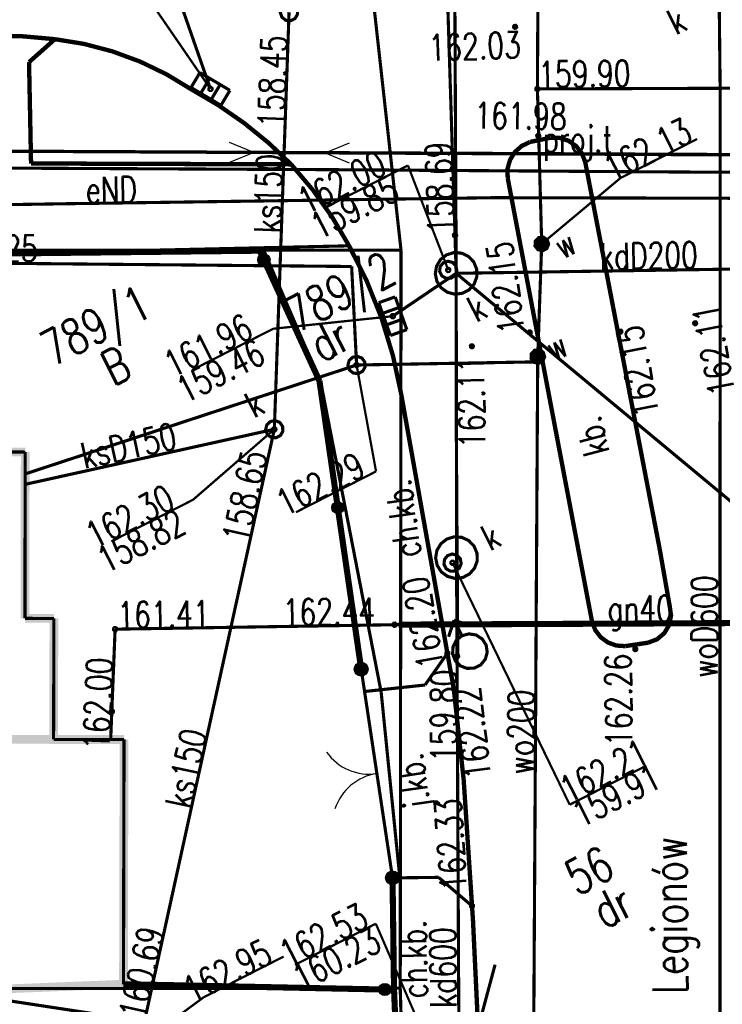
# Model space of a CAD drawing. Extents: x 0 to 7432618, y -40 to 5712028.
# Tile 62 of 165: x 7431183 to 7431204, y 5711632 to 5711661. Entities that reach past the tile are written whole.
import ezdxf
from ezdxf.enums import TextEntityAlignment as Align

# ---------------------------------------------------------------- set-up
doc = ezdxf.new("R2010")
doc.units = 0
doc.header["$MEASUREMENT"] = 0
for name, pattern in [('0', [1.5, 1, -0.5]), ('2218', [1, 0.5, -0.5]), ('3901', [0]), ('5102', [0])]:
    doc.linetypes.add(name, pattern=pattern)
for name, color, linetype in [('Dzialki', 7, 'Continuous'), ('EGBB_L_0', 7, 'Continuous'), ('Numery_dzialek', 7, 'Continuous'), ('OTK_E_T_0', 7, 'Continuous'), ('OTK_E_T_1', 7, 'Continuous'), ('OTK_E_T_3', 7, 'Continuous'), ('OTK_L_0', 7, 'Continuous'), ('OTK_L_1', 7, 'Continuous'), ('OTK_L_2', 7, 'Continuous'), ('OTK_L_4', 7, 'Continuous'), ('OTO_L_0', 7, 'Continuous'), ('OTO_L_1', 7, 'Continuous'), ('OTR_T_0', 7, 'Continuous'), ('OTZ_L_3', 7, 'Continuous'), ('P_SUKP_L_0', 7, 'Continuous'), ('P_SUTP_E_T_0', 7, 'Continuous'), ('P_SUTP_L_0', 7, 'Continuous'), ('rysunek', 7, 'Continuous'), ('SUEP_E_T_0', 7, 'Continuous'), ('SUEP_L_0', 7, 'Continuous'), ('SUGP_E_T_0', 7, 'Continuous'), ('SUGP_L_0', 7, 'Continuous'), ('SUGR_T_0', 7, 'Continuous'), ('SUK_E_T_4', 7, 'Continuous'), ('SUK_T_1', 7, 'Continuous'), ('SUK_T_3', 7, 'Continuous'), ('SUKP_E_T_0', 7, 'Continuous'), ('SUKP_L_0', 7, 'Continuous'), ('SUKR_T_0', 7, 'Continuous'), ('SUL_L_1', 7, 'Continuous'), ('SUP_E_T_1', 7, 'Continuous'), ('SUP_L_1', 7, 'Continuous'), ('SUP_T_0', 7, 'Continuous'), ('SUP_T_4', 7, 'Continuous'), ('SUW_E_T_2', 7, 'Continuous'), ('SUW_T_2', 7, 'Continuous'), ('SUW_T_5', 7, 'Continuous'), ('SUWP_E_T_0', 7, 'Continuous'), ('SUWP_L_0', 7, 'Continuous'), ('SUWR_T_0', 7, 'Continuous'), ('Uzytki', 7, 'Continuous')]:
    doc.layers.add(name, color=color, linetype=linetype)
doc.styles.add('STYL_ARIAL', font='simplex', dxfattribs={"width": 0.75, "oblique": 0.1})

# ---------------------------------------------------------------- blocks, each defined once
blk = doc.blocks.new('OTOB')
at = {"color": 0}
for centre, start, end in [((-1.5, 0), 0, 63.2606), ((1.5, 0), 116.7394, 180)]:
    blk.add_arc(centre, 1.5, start, end, dxfattribs=at)
blk = doc.blocks.new('KOGR')
at = {"color": 0}
for radius in [0.2, 0.18, 0.16, 0.14, 0.12, 0.1, 0.08, 0.06, 0.04, 0.02]:
    blk.add_circle((0, 0), radius, dxfattribs=at)

msp = doc.modelspace()

# ---------------------------------------------------------------- linework, layer by layer
at = {"layer": 'Dzialki', "color": 18, "true_color": 0x000000, "const_width": 0.09}
for points in [[(7431194.365, 5711653.978), (7431192.516, 5711670.646)], [(7431171.892, 5711653.986), (7431190.425, 5711653.979)], [(7431190.425, 5711653.979), (7431194.365, 5711653.978)], [(7431192.068, 5711650.159), (7431190.425, 5711653.979)], [(7431194.346, 5711635.798), (7431194.365, 5711653.978)], [(7431193.795, 5711641.286), (7431192.068, 5711650.159)], [(7431194.346, 5711635.798), (7431193.795, 5711641.286)], [(7431194.342, 5711632.788), (7431194.346, 5711635.798)], [(7431194.342, 5711632.788), (7431172.43, 5711632.766)], [(7431194.583, 5711623.608), (7431194.342, 5711632.788)]]:
    msp.add_lwpolyline(points, dxfattribs=at)
at = {"layer": 'EGBB_L_0', "color": 18, "true_color": 0x000000, "const_width": 0.25}
for points in [[(7431183.579, 5711648.182), (7431173.153, 5711648.213)], [(7431183.571, 5711643.406), (7431183.579, 5711648.182)], [(7431184.403, 5711643.404), (7431183.571, 5711643.406)], [(7431184.393, 5711639.928), (7431184.403, 5711643.404)], [(7431184.393, 5711639.928), (7431174.338, 5711639.958)], [(7431186.415, 5711639.928), (7431184.393, 5711639.928)], [(7431186.399, 5711632.901), (7431186.415, 5711639.928)], [(7431181.324, 5711632.698), (7431186.399, 5711632.901)]]:
    msp.add_lwpolyline(points, dxfattribs=at)
at = {"layer": 'OTK_L_0', "color": 18, "linetype": '0', "true_color": 0x000000, "const_width": 0.09}
for points in [[(7431179.823, 5711659.655), (7431180.724, 5711659.89), (7431181.642, 5711660.047), (7431182.571, 5711660.125), (7431183.502, 5711660.122), (7431184.431, 5711660.039)], [(7431184.431, 5711660.039), (7431185.264, 5711659.904), (7431186.08, 5711659.689), (7431186.873, 5711659.397), (7431187.633, 5711659.031), (7431188.355, 5711658.593)], [(7431188.355, 5711658.593), (7431189.128, 5711658.139), (7431189.865, 5711657.628), (7431190.561, 5711657.063), (7431191.211, 5711656.445)], [(7431197.426, 5711656.054), (7431197.422, 5711656.318), (7431197.493, 5711656.572), (7431197.632, 5711656.797), (7431197.829, 5711656.973), (7431198.066, 5711657.088)], [(7431198.066, 5711657.088), (7431198.656, 5711657.208)], [(7431198.656, 5711657.208), (7431198.921, 5711657.203), (7431199.173, 5711657.121), (7431199.39, 5711656.969), (7431199.554, 5711656.761), (7431199.65, 5711656.514)], [(7431199.65, 5711656.514), (7431201.787, 5711645.403)], [(7431191.211, 5711656.445), (7431191.831, 5711655.713), (7431192.387, 5711654.932), (7431192.874, 5711654.105)], [(7431199.848, 5711643.304), (7431197.426, 5711656.054)], [(7431192.874, 5711654.105), (7431193.381, 5711653.092), (7431193.801, 5711652.041), (7431194.131, 5711650.957), (7431194.369, 5711649.85)], [(7431194.369, 5711649.85), (7431195.878, 5711641.382)], [(7431201.787, 5711645.403), (7431202.076, 5711643.755)], [(7431202.076, 5711643.755), (7431202.107, 5711643.621)], [(7431202.114, 5711643.484), (7431202.099, 5711643.347)], [(7431202.107, 5711643.621), (7431202.114, 5711643.484)], [(7431200.797, 5711642.609), (7431200.543, 5711642.626), (7431200.303, 5711642.713), (7431200.097, 5711642.864), (7431199.941, 5711643.066), (7431199.848, 5711643.304)], [(7431202.06, 5711643.215), (7431202, 5711643.092)], [(7431202.099, 5711643.347), (7431202.06, 5711643.215)], [(7431201.92, 5711642.98), (7431201.823, 5711642.883)], [(7431202, 5711643.092), (7431201.92, 5711642.98)], [(7431201.454, 5711642.708), (7431200.797, 5711642.609)], [(7431201.586, 5711642.745), (7431201.454, 5711642.708)], [(7431201.71, 5711642.804), (7431201.586, 5711642.745)], [(7431201.823, 5711642.883), (7431201.71, 5711642.804)], [(7431195.696, 5711642.404), (7431195.054, 5711641.493)], [(7431195.878, 5711641.382), (7431195.696, 5711642.404)], [(7431195.054, 5711641.493), (7431193.318, 5711641.306)], [(7431193.318, 5711641.306), (7431194.121, 5711635.953)], [(7431195.878, 5711641.382), (7431196.162, 5711638.777)], [(7431196.162, 5711638.777), (7431195.878, 5711641.382)], [(7431196.162, 5711638.777), (7431196.429, 5711634.75)], [(7431196.403, 5711635.146), (7431196.162, 5711638.777)], [(7431194.121, 5711635.953), (7431195.443, 5711635.969)], [(7431195.443, 5711635.969), (7431196.403, 5711635.146)], [(7431196.429, 5711634.75), (7431196.621, 5711630.717)]]:
    msp.add_lwpolyline(points, dxfattribs=at)
at = {"layer": 'OTK_L_1', "color": 18, "true_color": 0x000000, "const_width": 0.125}
for points in [[(7431179.823, 5711659.655), (7431180.724, 5711659.89), (7431181.642, 5711660.047), (7431182.571, 5711660.125), (7431183.502, 5711660.122), (7431184.431, 5711660.039)], [(7431184.431, 5711660.039), (7431183.689, 5711659.38)], [(7431184.431, 5711660.039), (7431185.264, 5711659.904), (7431186.08, 5711659.689), (7431186.873, 5711659.397), (7431187.633, 5711659.031), (7431188.355, 5711658.593)], [(7431183.689, 5711659.38), (7431183.747, 5711656.469)], [(7431188.355, 5711658.593), (7431189.128, 5711658.139), (7431189.865, 5711657.628), (7431190.561, 5711657.063), (7431191.211, 5711656.445)], [(7431197.426, 5711656.054), (7431197.422, 5711656.318), (7431197.493, 5711656.572), (7431197.632, 5711656.797), (7431197.829, 5711656.973), (7431198.066, 5711657.088)], [(7431198.656, 5711657.208), (7431198.066, 5711657.088)], [(7431198.656, 5711657.208), (7431198.921, 5711657.203), (7431199.173, 5711657.121), (7431199.39, 5711656.969), (7431199.554, 5711656.761), (7431199.65, 5711656.514)], [(7431183.747, 5711656.469), (7431191.211, 5711656.445)], [(7431199.65, 5711656.514), (7431201.787, 5711645.403)], [(7431191.211, 5711656.445), (7431191.831, 5711655.713), (7431192.387, 5711654.932), (7431192.874, 5711654.105)], [(7431197.426, 5711656.054), (7431199.848, 5711643.304)], [(7431192.874, 5711654.105), (7431193.381, 5711653.092), (7431193.801, 5711652.041), (7431194.131, 5711650.957), (7431194.369, 5711649.85)], [(7431195.878, 5711641.382), (7431194.369, 5711649.85)], [(7431201.787, 5711645.403), (7431202.076, 5711643.755)], [(7431202.076, 5711643.755), (7431202.114, 5711643.484), (7431202.06, 5711643.215), (7431201.92, 5711642.98), (7431201.71, 5711642.804), (7431201.454, 5711642.708)], [(7431200.797, 5711642.609), (7431200.543, 5711642.626), (7431200.303, 5711642.713), (7431200.097, 5711642.864), (7431199.941, 5711643.066), (7431199.848, 5711643.304)], [(7431200.797, 5711642.609), (7431201.454, 5711642.708)], [(7431196.162, 5711638.777), (7431195.878, 5711641.382)], [(7431196.429, 5711634.75), (7431196.162, 5711638.777)], [(7431196.621, 5711630.717), (7431196.429, 5711634.75)]]:
    msp.add_lwpolyline(points, dxfattribs=at)
at = {"layer": 'OTK_L_2', "color": 18, "linetype": '0', "true_color": 0x000000, "const_width": 0.09}
for points in [[(7431179.823, 5711659.655), (7431180.724, 5711659.89), (7431181.642, 5711660.047), (7431182.571, 5711660.125), (7431183.502, 5711660.122), (7431184.431, 5711660.039)], [(7431183.689, 5711659.38), (7431184.431, 5711660.039)], [(7431183.747, 5711656.469), (7431183.689, 5711659.38)], [(7431191.211, 5711656.445), (7431183.747, 5711656.469)], [(7431191.211, 5711656.445), (7431191.831, 5711655.713), (7431192.387, 5711654.932), (7431192.874, 5711654.105)], [(7431183.1, 5711653.885), (7431192.874, 5711654.105)], [(7431195.696, 5711642.404), (7431194.36, 5711649.901)], [(7431195.054, 5711641.493), (7431195.696, 5711642.404)], [(7431194.351, 5711641.417), (7431195.054, 5711641.493)], [(7431194.346, 5711635.956), (7431194.342, 5711632.788)], [(7431195.443, 5711635.969), (7431194.346, 5711635.956)], [(7431196.403, 5711635.146), (7431195.443, 5711635.969)], [(7431196.429, 5711634.75), (7431196.403, 5711635.146)], [(7431196.621, 5711630.717), (7431196.429, 5711634.75)], [(7431194.342, 5711632.788), (7431194.552, 5711625.855)]]:
    msp.add_lwpolyline(points, dxfattribs=at)
at = {"layer": 'OTK_L_4', "color": 18, "linetype": '0', "true_color": 0x000000, "const_width": 0.09}
for points in [[(7431197.426, 5711656.054), (7431197.422, 5711656.318), (7431197.493, 5711656.572), (7431197.632, 5711656.797), (7431197.829, 5711656.973), (7431198.066, 5711657.088)], [(7431197.426, 5711656.054), (7431197.422, 5711656.318), (7431197.493, 5711656.572), (7431197.632, 5711656.797), (7431197.829, 5711656.973), (7431198.066, 5711657.088)], [(7431198.656, 5711657.208), (7431198.066, 5711657.088)], [(7431198.656, 5711657.208), (7431198.066, 5711657.088)], [(7431198.656, 5711657.208), (7431198.921, 5711657.203), (7431199.173, 5711657.121), (7431199.39, 5711656.969), (7431199.554, 5711656.761), (7431199.65, 5711656.514)], [(7431198.656, 5711657.208), (7431198.921, 5711657.203), (7431199.173, 5711657.121), (7431199.39, 5711656.969), (7431199.554, 5711656.761), (7431199.65, 5711656.514)], [(7431201.787, 5711645.403), (7431199.65, 5711656.514)], [(7431201.787, 5711645.403), (7431199.65, 5711656.514)], [(7431197.426, 5711656.054), (7431199.848, 5711643.304)], [(7431197.426, 5711656.054), (7431199.848, 5711643.304)], [(7431192.023, 5711650.226), (7431190.308, 5711653.965)], [(7431193.222, 5711641.948), (7431192.023, 5711650.226)], [(7431173.153, 5711648.213), (7431183.579, 5711648.182)], [(7431183.579, 5711648.182), (7431183.571, 5711643.406)], [(7431202.076, 5711643.755), (7431201.787, 5711645.403)], [(7431202.076, 5711643.755), (7431201.787, 5711645.403)], [(7431202.076, 5711643.755), (7431202.114, 5711643.484), (7431202.06, 5711643.215), (7431201.92, 5711642.98), (7431201.71, 5711642.804), (7431201.454, 5711642.708)], [(7431202.076, 5711643.755), (7431202.114, 5711643.484), (7431202.06, 5711643.215), (7431201.92, 5711642.98), (7431201.71, 5711642.804), (7431201.454, 5711642.708)], [(7431183.571, 5711643.406), (7431184.403, 5711643.404)], [(7431184.403, 5711643.404), (7431184.393, 5711639.928)], [(7431200.797, 5711642.609), (7431200.543, 5711642.626), (7431200.303, 5711642.713), (7431200.097, 5711642.864), (7431199.941, 5711643.066), (7431199.848, 5711643.304)], [(7431200.797, 5711642.609), (7431200.543, 5711642.626), (7431200.303, 5711642.713), (7431200.097, 5711642.864), (7431199.941, 5711643.066), (7431199.848, 5711643.304)], [(7431200.797, 5711642.609), (7431201.454, 5711642.708)], [(7431200.797, 5711642.609), (7431201.454, 5711642.708)], [(7431194.121, 5711635.953), (7431193.222, 5711641.948)], [(7431184.393, 5711639.928), (7431186.415, 5711639.928)], [(7431186.415, 5711639.928), (7431186.399, 5711632.901)], [(7431194.164, 5711632.742), (7431194.121, 5711635.953)], [(7431186.399, 5711632.901), (7431194.164, 5711632.742)]]:
    msp.add_lwpolyline(points, dxfattribs=at)
at = {"layer": 'OTO_L_0', "color": 18, "linetype": '3901', "true_color": 0x000000, "const_width": 0.175}
for points in [[(7431183.1, 5711653.885), (7431190.308, 5711653.965)], [(7431190.308, 5711653.965), (7431192.023, 5711650.226)], [(7431192.023, 5711650.226), (7431193.222, 5711641.948)], [(7431194.121, 5711635.953), (7431194.164, 5711632.742)], [(7431186.399, 5711632.901), (7431194.164, 5711632.742)], [(7431194.164, 5711632.742), (7431194.426, 5711626.523)]]:
    msp.add_lwpolyline(points, dxfattribs=at)
at = {"layer": 'OTO_L_0', "color": 18, "true_color": 0x000000}
for centre, radius in [((7431190.43, 5711653.701), 0.175), ((7431190.43, 5711653.701), 0.158), ((7431190.43, 5711653.701), 0.14), ((7431190.43, 5711653.701), 0.122), ((7431190.43, 5711653.701), 0.105), ((7431190.43, 5711653.701), 0.0875), ((7431190.43, 5711653.701), 0.07), ((7431190.43, 5711653.701), 0.0525), ((7431190.43, 5711653.701), 0.035), ((7431192.55, 5711646.586), 0.175), ((7431192.55, 5711646.586), 0.158), ((7431192.55, 5711646.586), 0.14), ((7431192.55, 5711646.586), 0.122), ((7431192.55, 5711646.586), 0.105), ((7431192.55, 5711646.586), 0.0875), ((7431192.55, 5711646.586), 0.07), ((7431192.55, 5711646.586), 0.0525), ((7431192.55, 5711646.586), 0.035), ((7431193.898, 5711632.748), 0.175), ((7431193.898, 5711632.748), 0.158), ((7431193.898, 5711632.748), 0.14), ((7431193.898, 5711632.748), 0.122), ((7431193.898, 5711632.748), 0.105), ((7431193.898, 5711632.748), 0.0875), ((7431193.898, 5711632.748), 0.07), ((7431193.898, 5711632.748), 0.0525), ((7431193.898, 5711632.748), 0.035)]:
    msp.add_circle(centre, radius, dxfattribs=at)
at = {"layer": 'OTO_L_1', "color": 18, "true_color": 0x000000, "const_width": 0.09}
for points in [[(7431194.121, 5711635.953), (7431193.222, 5711641.948)], [(7431193.222, 5711641.948), (7431194.121, 5711635.953)]]:
    msp.add_lwpolyline(points, dxfattribs=at)
at = {"layer": 'OTR_T_0', "color": 18, "true_color": 0x000000, "const_width": 0.09}
for points in [[(7431197.618, 5711660.434), (7431197.653, 5711660.437), (7431197.679, 5711660.414), (7431197.682, 5711660.38), (7431197.659, 5711660.354), (7431197.625, 5711660.351), (7431197.599, 5711660.373), (7431197.596, 5711660.408), (7431197.618, 5711660.434)], [(7431198.282, 5711657.304), (7431198.316, 5711657.307), (7431198.342, 5711657.284), (7431198.345, 5711657.25), (7431198.323, 5711657.224), (7431198.288, 5711657.221), (7431198.262, 5711657.243), (7431198.259, 5711657.278), (7431198.282, 5711657.304)], [(7431200.641, 5711651.682), (7431200.675, 5711651.685), (7431200.702, 5711651.663), (7431200.704, 5711651.628), (7431200.682, 5711651.602), (7431200.648, 5711651.599), (7431200.621, 5711651.622), (7431200.619, 5711651.656), (7431200.641, 5711651.682)], [(7431202.786, 5711651.922), (7431202.82, 5711651.925), (7431202.846, 5711651.902), (7431202.849, 5711651.868), (7431202.827, 5711651.842), (7431202.792, 5711651.839), (7431202.766, 5711651.862), (7431202.764, 5711651.896), (7431202.786, 5711651.922)], [(7431198.038, 5711651.658), (7431198.073, 5711651.661), (7431198.099, 5711651.638), (7431198.102, 5711651.604), (7431198.079, 5711651.578), (7431198.045, 5711651.575), (7431198.019, 5711651.597), (7431198.016, 5711651.632), (7431198.038, 5711651.658)], [(7431196.378, 5711651.261), (7431196.412, 5711651.263), (7431196.438, 5711651.241), (7431196.441, 5711651.207), (7431196.419, 5711651.181), (7431196.384, 5711651.178), (7431196.358, 5711651.2), (7431196.355, 5711651.235), (7431196.378, 5711651.261)], [(7431195.676, 5711642.444), (7431195.71, 5711642.447), (7431195.736, 5711642.425), (7431195.739, 5711642.39), (7431195.716, 5711642.364), (7431195.682, 5711642.361), (7431195.656, 5711642.384), (7431195.653, 5711642.418), (7431195.676, 5711642.444)], [(7431201.068, 5711642.562), (7431201.102, 5711642.565), (7431201.129, 5711642.542), (7431201.131, 5711642.508), (7431201.109, 5711642.482), (7431201.075, 5711642.479), (7431201.048, 5711642.502), (7431201.046, 5711642.536), (7431201.068, 5711642.562)], [(7431195.858, 5711641.422), (7431195.892, 5711641.425), (7431195.918, 5711641.403), (7431195.921, 5711641.368), (7431195.898, 5711641.342), (7431195.864, 5711641.339), (7431195.838, 5711641.362), (7431195.835, 5711641.396), (7431195.858, 5711641.422)], [(7431196.382, 5711635.186), (7431196.417, 5711635.189), (7431196.443, 5711635.166), (7431196.446, 5711635.132), (7431196.423, 5711635.106), (7431196.389, 5711635.103), (7431196.363, 5711635.125), (7431196.36, 5711635.16), (7431196.382, 5711635.186)]]:
    msp.add_lwpolyline(points, dxfattribs=at)
at = {"layer": 'OTZ_L_3', "color": 18, "linetype": '0', "true_color": 0x000000, "const_width": 0.09}
for points in [[(7431184.431, 5711660.039), (7431183.689, 5711659.38)], [(7431184.431, 5711660.039), (7431185.264, 5711659.904), (7431186.08, 5711659.689), (7431186.873, 5711659.397), (7431187.633, 5711659.031), (7431188.355, 5711658.593)], [(7431183.689, 5711659.38), (7431183.747, 5711656.469)], [(7431188.355, 5711658.593), (7431189.128, 5711658.139), (7431189.865, 5711657.628), (7431190.561, 5711657.063), (7431191.211, 5711656.445)], [(7431183.747, 5711656.469), (7431191.211, 5711656.445)]]:
    msp.add_lwpolyline(points, dxfattribs=at)
at = {"layer": 'P_SUKP_L_0', "color": 36, "linetype": '0', "true_color": 0x803300, "const_width": 0.09}
msp.add_lwpolyline([(7431196.035, 5711629.621), (7431197.064, 5711633.461)], dxfattribs=at)
at = {"layer": 'P_SUTP_L_0', "color": 30, "linetype": '0', "true_color": 0xff9100, "const_width": 0.09}
msp.add_lwpolyline([(7431209.193, 5711656.702), (7431172.138, 5711656.875)], dxfattribs=at)
at = {"layer": 'rysunek', "linetype": 'ByBlock'}
msp.add_lwpolyline([(7431196.028, 5711642.349), (7431195.922, 5711658.649)], dxfattribs=at)
at = {"layer": 'SUEP_L_0', "color": 1, "true_color": 0xff0000}
for p, q in [((7431190.138, 5711656.785), (7431189.446, 5711657.075)), ((7431192.188, 5711656.775), (7431192.882, 5711657.058)), ((7431190.138, 5711656.785), (7431189.443, 5711656.501)), ((7431192.188, 5711656.775), (7431192.879, 5711656.484))]:
    msp.add_line(p, q, dxfattribs=at)
at = {"layer": 'SUEP_L_0', "color": 1, "linetype": '5102', "true_color": 0xff0000, "const_width": 0.09}
for points in [[(7431210.188, 5711656.684), (7431172.138, 5711656.875)], [(7431181.324, 5711632.698), (7431207.781, 5711628.66)]]:
    msp.add_lwpolyline(points, dxfattribs=at)
at = {"layer": 'SUEP_L_0', "color": 1, "true_color": 0xff0000, "const_width": 0.09}
for points in [[(7431192.276, 5711656.292), (7431173.971, 5711656.381)], [(7431202.603, 5711656.223), (7431192.276, 5711656.292)], [(7431213.297, 5711656.206), (7431202.603, 5711656.223)], [(7431197.019, 5711655.487), (7431184.784, 5711655.314)], [(7431206.818, 5711655.463), (7431197.019, 5711655.487)], [(7431184.784, 5711655.314), (7431171.864, 5711655.114)]]:
    msp.add_lwpolyline(points, dxfattribs=at)
at = {"layer": 'SUGP_L_0', "color": 56, "true_color": 0x808000, "const_width": 0.09}
for points in [[(7431186.159, 5711643.096), (7431194.178, 5711643.224)], [(7431194.178, 5711643.224), (7431194.299, 5711643.226)], [(7431194.299, 5711643.226), (7431206.66, 5711643.284)], [(7431186.032, 5711639.928), (7431186.159, 5711643.096)]]:
    msp.add_lwpolyline(points, dxfattribs=at)
at = {"layer": 'SUGR_T_0', "color": 56, "true_color": 0x808000, "const_width": 0.065}
for points in [[(7431194.149, 5711643.28), (7431194.197, 5711643.284), (7431194.234, 5711643.253), (7431194.237, 5711643.205), (7431194.206, 5711643.169), (7431194.159, 5711643.165), (7431194.122, 5711643.196), (7431194.118, 5711643.244), (7431194.149, 5711643.28)], [(7431186.13, 5711643.151), (7431186.178, 5711643.155), (7431186.215, 5711643.124), (7431186.218, 5711643.076), (7431186.187, 5711643.04), (7431186.14, 5711643.036), (7431186.103, 5711643.067), (7431186.099, 5711643.115), (7431186.13, 5711643.151)], [(7431186.036, 5711640.788), (7431186.084, 5711640.792), (7431186.12, 5711640.761), (7431186.124, 5711640.713), (7431186.093, 5711640.677), (7431186.045, 5711640.673), (7431186.009, 5711640.704), (7431186.005, 5711640.752), (7431186.036, 5711640.788)]]:
    msp.add_lwpolyline(points, dxfattribs=at)
at = {"layer": 'SUK_T_1', "color": 36, "true_color": 0x803300, "const_width": 0.09}
for points in [[(7431188.338, 5711658.651), (7431188.594, 5711659.081)], [(7431188.594, 5711659.081), (7431189.453, 5711658.569)], [(7431188.873, 5711658.914), (7431188.617, 5711658.485)], [(7431189.197, 5711658.139), (7431188.338, 5711658.651)], [(7431189.174, 5711658.735), (7431188.918, 5711658.306)], [(7431189.453, 5711658.569), (7431189.197, 5711658.139)], [(7431193.725, 5711652.471), (7431194.196, 5711652.639)], [(7431194.196, 5711652.639), (7431194.532, 5711651.698)], [(7431194.061, 5711651.53), (7431193.725, 5711652.471)], [(7431193.834, 5711652.165), (7431194.305, 5711652.333)], [(7431193.952, 5711651.836), (7431194.423, 5711652.004)], [(7431194.532, 5711651.698), (7431194.061, 5711651.53)]]:
    msp.add_lwpolyline(points, dxfattribs=at)
at = {"layer": 'SUK_T_3', "color": 36, "true_color": 0x803300, "const_width": 0.09}
for points in [[(7431191.037, 5711661.037), (7431191.176, 5711661.063), (7431191.306, 5711661.01), (7431191.388, 5711660.895), (7431191.394, 5711660.754), (7431191.323, 5711660.632), (7431191.197, 5711660.568), (7431191.057, 5711660.582), (7431190.947, 5711660.67), (7431190.901, 5711660.803), (7431190.935, 5711660.94), (7431191.037, 5711661.037)], [(7431190.616, 5711649.06), (7431190.754, 5711649.086), (7431190.885, 5711649.033), (7431190.966, 5711648.918), (7431190.972, 5711648.777), (7431190.901, 5711648.656), (7431190.775, 5711648.592), (7431190.635, 5711648.606), (7431190.525, 5711648.693), (7431190.479, 5711648.827), (7431190.513, 5711648.963), (7431190.616, 5711649.06)]]:
    msp.add_lwpolyline(points, dxfattribs=at)
at = {"layer": 'SUKP_L_0', "color": 36, "true_color": 0x803300, "const_width": 0.09}
for points in [[(7431195.863, 5711670.652), (7431195.948, 5711653.315)], [(7431195.948, 5711653.315), (7431195.429, 5711669.863)], [(7431185.993, 5711666.929), (7431188.896, 5711658.61)], [(7431191.151, 5711660.814), (7431190.729, 5711648.837)], [(7431195.948, 5711653.315), (7431204.809, 5711653.451)], [(7431194.129, 5711652.084), (7431195.948, 5711653.315)], [(7431205.274, 5711645.564), (7431195.948, 5711653.315)], [(7431195.958, 5711645.152), (7431195.948, 5711653.315)], [(7431183.578, 5711647.255), (7431190.729, 5711648.837)], [(7431190.729, 5711648.837), (7431186.855, 5711631.162)], [(7431195.958, 5711645.152), (7431196.034, 5711629.621)]]:
    msp.add_lwpolyline(points, dxfattribs=at)
at = {"layer": 'SUKR_T_0', "color": 36, "true_color": 0x803300, "const_width": 0.065}
for points in [[(7431188.896, 5711658.61), (7431185.7, 5711663.265)], [(7431188.867, 5711658.666), (7431188.915, 5711658.669), (7431188.951, 5711658.638), (7431188.955, 5711658.591), (7431188.924, 5711658.554), (7431188.876, 5711658.551), (7431188.84, 5711658.582), (7431188.836, 5711658.629), (7431188.867, 5711658.666)], [(7431192.241, 5711655.23), (7431194.563, 5711656.413)], [(7431195.72, 5711653.411), (7431194.563, 5711656.413)], [(7431195.886, 5711654.464), (7431195.933, 5711654.468), (7431195.97, 5711654.437), (7431195.974, 5711654.389), (7431195.942, 5711654.353), (7431195.895, 5711654.349), (7431195.858, 5711654.38), (7431195.855, 5711654.428), (7431195.886, 5711654.464)], [(7431195.691, 5711653.467), (7431195.739, 5711653.471), (7431195.775, 5711653.44), (7431195.779, 5711653.392), (7431195.748, 5711653.356), (7431195.7, 5711653.352), (7431195.664, 5711653.383), (7431195.66, 5711653.431), (7431195.691, 5711653.467)], [(7431194.129, 5711652.084), (7431190.695, 5711651.723)], [(7431194.1, 5711652.14), (7431194.148, 5711652.144), (7431194.184, 5711652.113), (7431194.188, 5711652.065), (7431194.157, 5711652.029), (7431194.109, 5711652.025), (7431194.073, 5711652.056), (7431194.069, 5711652.104), (7431194.1, 5711652.14)], [(7431188.374, 5711650.54), (7431190.695, 5711651.723)], [(7431190.701, 5711648.893), (7431190.749, 5711648.897), (7431190.785, 5711648.866), (7431190.789, 5711648.818), (7431190.758, 5711648.782), (7431190.71, 5711648.778), (7431190.674, 5711648.809), (7431190.67, 5711648.857), (7431190.701, 5711648.893)], [(7431190.701, 5711648.893), (7431190.749, 5711648.897), (7431190.785, 5711648.866), (7431190.789, 5711648.818), (7431190.758, 5711648.782), (7431190.71, 5711648.778), (7431190.674, 5711648.809), (7431190.67, 5711648.857), (7431190.701, 5711648.893)], [(7431190.729, 5711648.837), (7431188.395, 5711646.812)], [(7431186.049, 5711645.617), (7431188.395, 5711646.812)], [(7431195.815, 5711645.06), (7431195.863, 5711645.063), (7431195.899, 5711645.032), (7431195.903, 5711644.985), (7431195.872, 5711644.948), (7431195.824, 5711644.944), (7431195.788, 5711644.975), (7431195.784, 5711645.023), (7431195.815, 5711645.06)], [(7431195.843, 5711645.004), (7431199.205, 5711638.056)], [(7431195.944, 5711642.377), (7431195.991, 5711642.38), (7431196.028, 5711642.349), (7431196.032, 5711642.302), (7431196.001, 5711642.265), (7431195.953, 5711642.261), (7431195.916, 5711642.292), (7431195.913, 5711642.34), (7431195.944, 5711642.377)], [(7431199.205, 5711638.056), (7431201.405, 5711639.177)], [(7431191.319, 5711633.455), (7431193.641, 5711634.638)], [(7431195.838, 5711629.566), (7431193.641, 5711634.638)], [(7431188.7, 5711632.525), (7431190.997, 5711633.695)], [(7431186.855, 5711631.162), (7431188.7, 5711632.525)]]:
    msp.add_lwpolyline(points, dxfattribs=at)
at = {"layer": 'SUL_L_1', "color": 18, "true_color": 0x000000, "const_width": 0.175}
msp.add_lwpolyline([(7431206.66, 5711643.284), (7431194.299, 5711643.226)], dxfattribs=at)
at = {"layer": 'SUP_L_1', "color": 36, "true_color": 0x803300, "const_width": 0.09}
for points in [[(7431195.691, 5711652.773), (7431195.512, 5711652.903), (7431195.393, 5711653.088), (7431195.349, 5711653.304), (7431195.385, 5711653.521), (7431195.498, 5711653.711), (7431195.672, 5711653.847), (7431195.882, 5711653.911), (7431196.102, 5711653.895), (7431196.301, 5711653.8), (7431196.453, 5711653.64), (7431196.536, 5711653.435), (7431196.54, 5711653.215), (7431196.464, 5711653.008), (7431196.318, 5711652.842), (7431196.123, 5711652.741), (7431195.904, 5711652.716), (7431195.691, 5711652.773)], [(7431195.7, 5711644.611), (7431195.522, 5711644.74), (7431195.403, 5711644.926), (7431195.358, 5711645.142), (7431195.395, 5711645.359), (7431195.508, 5711645.549), (7431195.681, 5711645.685), (7431195.892, 5711645.749), (7431196.112, 5711645.732), (7431196.311, 5711645.638), (7431196.463, 5711645.477), (7431196.546, 5711645.273), (7431196.55, 5711645.053), (7431196.474, 5711644.846), (7431196.328, 5711644.68), (7431196.133, 5711644.578), (7431195.914, 5711644.554), (7431195.7, 5711644.611)]]:
    msp.add_lwpolyline(points, dxfattribs=at)
at = {"layer": 'SUP_T_0', "color": 5, "true_color": 0x0000ff, "const_width": 0.09}
msp.add_lwpolyline([(7431192.976, 5711650.905), (7431193.115, 5711650.931), (7431193.245, 5711650.878), (7431193.326, 5711650.763), (7431193.332, 5711650.622), (7431193.261, 5711650.5), (7431193.136, 5711650.436), (7431192.996, 5711650.45), (7431192.885, 5711650.538), (7431192.84, 5711650.671), (7431192.874, 5711650.808), (7431192.976, 5711650.905)], dxfattribs=at)
at = {"layer": 'SUP_T_4', "color": 18, "true_color": 0x000000, "const_width": 0.09}
for points in [[(7431195.942, 5711653.525), (7431195.968, 5711653.386), (7431195.915, 5711653.256), (7431195.8, 5711653.175), (7431195.66, 5711653.169), (7431195.538, 5711653.24), (7431195.474, 5711653.365), (7431195.488, 5711653.505), (7431195.576, 5711653.616), (7431195.709, 5711653.661), (7431195.846, 5711653.627), (7431195.942, 5711653.525)], [(7431196.066, 5711645.117), (7431196.092, 5711644.979), (7431196.039, 5711644.848), (7431195.924, 5711644.767), (7431195.783, 5711644.761), (7431195.661, 5711644.832), (7431195.598, 5711644.958), (7431195.612, 5711645.098), (7431195.699, 5711645.208), (7431195.833, 5711645.254), (7431195.969, 5711645.22), (7431196.066, 5711645.117)]]:
    msp.add_lwpolyline(points, dxfattribs=at)
at = {"layer": 'SUW_T_2', "color": 5, "true_color": 0x0000ff, "const_width": 0.09}
for points in [[(7431195.886, 5711643.354), (7431195.731, 5711642.878)], [(7431196.113, 5711642.908), (7431195.886, 5711643.354)], [(7431195.886, 5711643.354), (7431196.361, 5711643.199)], [(7431196.113, 5711642.908), (7431196.314, 5711642.962), (7431196.519, 5711642.929), (7431196.693, 5711642.816), (7431196.807, 5711642.642), (7431196.839, 5711642.436), (7431196.785, 5711642.236), (7431196.655, 5711642.074), (7431196.469, 5711641.98), (7431196.262, 5711641.969), (7431196.068, 5711642.043), (7431195.921, 5711642.19), (7431195.846, 5711642.384), (7431195.857, 5711642.592), (7431195.951, 5711642.777), (7431196.113, 5711642.908)]]:
    msp.add_lwpolyline(points, dxfattribs=at)
at = {"layer": 'SUW_T_5', "color": 5, "true_color": 0x0000ff, "const_width": 0.09}
for points in [[(7431198.311, 5711654.339), (7431198.447, 5711654.356), (7431198.562, 5711654.281), (7431198.601, 5711654.15), (7431198.548, 5711654.024), (7431198.426, 5711653.962), (7431198.293, 5711653.993), (7431198.21, 5711654.102), (7431198.218, 5711654.239), (7431198.311, 5711654.339)], [(7431198.322, 5711654.317), (7431198.441, 5711654.331), (7431198.541, 5711654.266), (7431198.577, 5711654.152), (7431198.53, 5711654.041), (7431198.423, 5711653.987), (7431198.306, 5711654.014), (7431198.234, 5711654.11), (7431198.241, 5711654.229), (7431198.322, 5711654.317)], [(7431198.334, 5711654.294), (7431198.448, 5711654.303), (7431198.535, 5711654.229), (7431198.544, 5711654.114), (7431198.47, 5711654.027), (7431198.355, 5711654.018), (7431198.268, 5711654.093), (7431198.259, 5711654.207), (7431198.334, 5711654.294)], [(7431198.345, 5711654.272), (7431198.44, 5711654.28), (7431198.513, 5711654.217), (7431198.521, 5711654.122), (7431198.459, 5711654.049), (7431198.363, 5711654.042), (7431198.29, 5711654.104), (7431198.283, 5711654.199), (7431198.345, 5711654.272)], [(7431198.356, 5711654.25), (7431198.433, 5711654.256), (7431198.491, 5711654.206), (7431198.497, 5711654.13), (7431198.447, 5711654.072), (7431198.371, 5711654.066), (7431198.313, 5711654.115), (7431198.307, 5711654.192), (7431198.356, 5711654.25)], [(7431198.368, 5711654.228), (7431198.425, 5711654.232), (7431198.469, 5711654.195), (7431198.473, 5711654.138), (7431198.436, 5711654.094), (7431198.379, 5711654.089), (7431198.335, 5711654.127), (7431198.33, 5711654.184), (7431198.368, 5711654.228)], [(7431198.379, 5711654.205), (7431198.417, 5711654.208), (7431198.446, 5711654.183), (7431198.449, 5711654.145), (7431198.424, 5711654.116), (7431198.386, 5711654.113), (7431198.357, 5711654.138), (7431198.354, 5711654.176), (7431198.379, 5711654.205)], [(7431198.39, 5711654.183), (7431198.41, 5711654.185), (7431198.424, 5711654.172), (7431198.426, 5711654.153), (7431198.413, 5711654.138), (7431198.394, 5711654.137), (7431198.379, 5711654.149), (7431198.378, 5711654.168), (7431198.39, 5711654.183)], [(7431198.398, 5711654.167), (7431198.404, 5711654.168), (7431198.408, 5711654.164), (7431198.409, 5711654.159), (7431198.405, 5711654.154), (7431198.4, 5711654.154), (7431198.395, 5711654.157), (7431198.395, 5711654.163), (7431198.398, 5711654.167)], [(7431198.197, 5711651.105), (7431198.333, 5711651.121), (7431198.447, 5711651.047), (7431198.487, 5711650.916), (7431198.434, 5711650.79), (7431198.312, 5711650.728), (7431198.179, 5711650.759), (7431198.096, 5711650.868), (7431198.104, 5711651.005), (7431198.197, 5711651.105)], [(7431198.208, 5711651.082), (7431198.327, 5711651.097), (7431198.427, 5711651.032), (7431198.462, 5711650.917), (7431198.416, 5711650.807), (7431198.309, 5711650.753), (7431198.192, 5711650.78), (7431198.12, 5711650.875), (7431198.127, 5711650.995), (7431198.208, 5711651.082)], [(7431198.22, 5711651.06), (7431198.334, 5711651.069), (7431198.421, 5711650.995), (7431198.43, 5711650.88), (7431198.356, 5711650.793), (7431198.241, 5711650.784), (7431198.154, 5711650.858), (7431198.145, 5711650.973), (7431198.22, 5711651.06)], [(7431198.231, 5711651.038), (7431198.326, 5711651.045), (7431198.399, 5711650.983), (7431198.407, 5711650.888), (7431198.344, 5711650.815), (7431198.249, 5711650.808), (7431198.176, 5711650.87), (7431198.169, 5711650.965), (7431198.231, 5711651.038)], [(7431198.242, 5711651.016), (7431198.319, 5711651.022), (7431198.377, 5711650.972), (7431198.383, 5711650.896), (7431198.333, 5711650.837), (7431198.257, 5711650.831), (7431198.199, 5711650.881), (7431198.193, 5711650.957), (7431198.242, 5711651.016)], [(7431198.254, 5711650.993), (7431198.311, 5711650.998), (7431198.355, 5711650.96), (7431198.359, 5711650.903), (7431198.322, 5711650.86), (7431198.265, 5711650.855), (7431198.221, 5711650.892), (7431198.216, 5711650.95), (7431198.254, 5711650.993)], [(7431198.265, 5711650.971), (7431198.303, 5711650.974), (7431198.332, 5711650.949), (7431198.335, 5711650.911), (7431198.31, 5711650.882), (7431198.272, 5711650.879), (7431198.243, 5711650.904), (7431198.24, 5711650.942), (7431198.265, 5711650.971)], [(7431198.276, 5711650.949), (7431198.295, 5711650.95), (7431198.31, 5711650.938), (7431198.311, 5711650.919), (7431198.299, 5711650.904), (7431198.28, 5711650.903), (7431198.265, 5711650.915), (7431198.264, 5711650.934), (7431198.276, 5711650.949)], [(7431198.284, 5711650.933), (7431198.29, 5711650.933), (7431198.294, 5711650.93), (7431198.295, 5711650.924), (7431198.291, 5711650.92), (7431198.285, 5711650.92), (7431198.281, 5711650.923), (7431198.281, 5711650.929), (7431198.284, 5711650.933)]]:
    msp.add_lwpolyline(points, dxfattribs=at)
at = {"layer": 'SUWP_L_0', "color": 5, "true_color": 0x0000ff, "const_width": 0.09}
for points in [[(7431198.279, 5711658.61), (7431198.332, 5711668.064)], [(7431203.523, 5711658.629), (7431203.482, 5711662.471)], [(7431203.523, 5711658.629), (7431198.279, 5711658.61)], [(7431198.279, 5711658.61), (7431198.402, 5711654.161)], [(7431203.523, 5711658.629), (7431203.518, 5711634.343)], [(7431215.608, 5711658.719), (7431203.523, 5711658.629)], [(7431198.402, 5711654.161), (7431198.288, 5711650.926)], [(7431171.9, 5711653.705), (7431192.947, 5711653.511)], [(7431192.947, 5711653.511), (7431193.09, 5711650.682)], [(7431198.288, 5711650.926), (7431198.287, 5711650.773)], [(7431193.09, 5711650.682), (7431183.578, 5711647.554)], [(7431198.287, 5711650.773), (7431193.09, 5711650.682)], [(7431198.143, 5711626.431), (7431198.287, 5711650.773)], [(7431203.518, 5711634.343), (7431203.514, 5711623.638)]]:
    msp.add_lwpolyline(points, dxfattribs=at)
at = {"layer": 'SUWR_T_0', "color": 5, "true_color": 0x0000ff, "const_width": 0.065}
for points in [[(7431198.25, 5711658.665), (7431198.298, 5711658.669), (7431198.334, 5711658.638), (7431198.338, 5711658.59), (7431198.307, 5711658.554), (7431198.259, 5711658.55), (7431198.223, 5711658.581), (7431198.219, 5711658.629), (7431198.25, 5711658.665)], [(7431200.664, 5711656.053), (7431202.865, 5711657.174)], [(7431198.402, 5711654.161), (7431200.664, 5711656.053)], [(7431198.373, 5711654.216), (7431198.421, 5711654.22), (7431198.457, 5711654.189), (7431198.461, 5711654.141), (7431198.43, 5711654.105), (7431198.382, 5711654.101), (7431198.346, 5711654.132), (7431198.342, 5711654.18), (7431198.373, 5711654.216)], [(7431193.061, 5711650.737), (7431193.109, 5711650.741), (7431193.145, 5711650.71), (7431193.149, 5711650.662), (7431193.118, 5711650.626), (7431193.07, 5711650.622), (7431193.033, 5711650.653), (7431193.03, 5711650.701), (7431193.061, 5711650.737)], [(7431193.09, 5711650.682), (7431193.648, 5711647.626)], [(7431191.351, 5711646.455), (7431193.648, 5711647.626)]]:
    msp.add_lwpolyline(points, dxfattribs=at)
at = {"layer": 'Uzytki', "color": 96, "linetype": '2218', "true_color": 0x008000, "const_width": 0.09}
for points in [[(7431194.365, 5711653.978), (7431192.516, 5711670.646)], [(7431190.425, 5711653.979), (7431171.892, 5711653.986)], [(7431192.068, 5711650.159), (7431190.425, 5711653.979)], [(7431194.346, 5711635.798), (7431194.365, 5711653.978)], [(7431193.795, 5711641.286), (7431192.068, 5711650.159)], [(7431194.346, 5711635.798), (7431193.795, 5711641.286)], [(7431194.342, 5711632.788), (7431194.346, 5711635.798)], [(7431194.583, 5711623.608), (7431194.342, 5711632.788)]]:
    msp.add_lwpolyline(points, dxfattribs=at)

# ---------------------------------------------------------------- block references
at = {"layer": 'OTO_L_1', "color": 18, "true_color": 0x000000}
for name, p, rotation in [('KOGR', (7431193.222, 5711641.948), 27), ('OTOB', (7431193.672, 5711638.95), 98.53378000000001), ('KOGR', (7431194.121, 5711635.953), 27)]:
    msp.add_blockref(name, p, dxfattribs=dict(at, rotation=rotation))

# ---------------------------------------------------------------- texts
at = {"layer": 'Dzialki', "color": 18, "true_color": 0x000000, "style": 'STYL_ARIAL', "width": 0.75}
msp.add_text('Legionów', height=1, rotation=90.2784, dxfattribs=at).set_placement((7431202.873, 5711634.886), align=Align.BOTTOM_CENTER)
at = {"layer": 'Numery_dzialek', "color": 18, "true_color": 0x000000, "style": 'STYL_ARIAL', "width": 0.75}
for s, p in [('789/2', (7431190.931, 5711652.484)), ('789/1', (7431183.915, 5711651.519)), ('56', (7431198.963, 5711636.317))]:
    msp.add_text(s, height=1, rotation=27, dxfattribs=at).set_placement(p, align=Align.TOP_LEFT)
at = {"layer": 'OTK_E_T_0', "color": 18, "true_color": 0x000000, "style": 'STYL_ARIAL', "width": 0.75}
msp.add_text('j.kb.', height=0.75, rotation=98.5352, dxfattribs=at).set_placement((7431194.72, 5711638.729), align=Align.MIDDLE_CENTER)
at = {"layer": 'OTK_E_T_1', "color": 18, "true_color": 0x000000, "style": 'STYL_ARIAL', "width": 0.75}
for rotation, p in [(98.2401, (7431194.419, 5711646.27)), (91.35, (7431194.726, 5711633.617))]:
    msp.add_text('ch.kb.', height=0.75, rotation=rotation, dxfattribs=at).set_placement(p, align=Align.MIDDLE_CENTER)
at = {"layer": 'OTK_E_T_3', "color": 18, "true_color": 0x000000, "style": 'STYL_ARIAL', "width": 0.75}
msp.add_text('kb.', height=0.75, rotation=104.8015, dxfattribs=at).set_placement((7431199.846, 5711648.631), align=Align.MIDDLE_CENTER)
at = {"layer": 'OTR_T_0', "color": 18, "true_color": 0x000000, "style": 'STYL_ARIAL', "width": 0.75}
msp.add_text('162.03', height=0.75, rotation=2.0444, dxfattribs=at).set_placement((7431195.151, 5711659.789), align=Align.MIDDLE_LEFT)
for s, rotation, p in [('161.98', 359.3111, (7431196.462, 5711657.248)), ('162.15', 98.1005, (7431198.142, 5711651.675)), ('162.20', 100.1014, (7431195.815, 5711642.082)), ('162.33', 93.8014, (7431196.478, 5711635.625))]:
    msp.add_text(s, height=0.75, rotation=rotation, dxfattribs=at).set_placement(p, align=Align.BOTTOM_LEFT)
msp.add_text('162.11', height=0.75, rotation=100.8877, dxfattribs=at).set_placement((7431203.216, 5711649.746), align=Align.TOP_LEFT)
for s, rotation, p in [('162.15', 100.8877, (7431200.534, 5711651.732)), ('162.22', 97.07, (7431195.881, 5711641.38))]:
    msp.add_text(s, height=0.75, rotation=rotation, dxfattribs=at).set_placement(p, align=Align.TOP_RIGHT)
for s, rotation, p in [('162.11', 91.0672, (7431196.361, 5711650.944)), ('162.26', 90.79, (7431200.589, 5711642.388))]:
    msp.add_text(s, height=0.75, rotation=rotation, dxfattribs=at).set_placement(p, align=Align.MIDDLE_RIGHT)
at = {"layer": 'P_SUTP_E_T_0', "color": 30, "true_color": 0xff9100, "style": 'STYL_ARIAL', "width": 0.75}
msp.add_text('proj.t', height=0.75, rotation=359.713, dxfattribs=at).set_placement((7431199.437, 5711657.166), align=Align.MIDDLE_CENTER)
at = {"layer": 'SUEP_E_T_0', "color": 1, "true_color": 0xff0000, "style": 'STYL_ARIAL', "width": 0.75}
msp.add_text('eND', height=0.75, rotation=0.8119, dxfattribs=at).set_placement((7431186.049, 5711655.718), align=Align.MIDDLE_CENTER)
at = {"layer": 'SUGP_E_T_0', "color": 56, "true_color": 0x808000, "style": 'STYL_ARIAL', "width": 0.75}
msp.add_text('gn40', height=0.75, rotation=0.2691, dxfattribs=at).set_placement((7431201.228, 5711643.684), align=Align.MIDDLE_CENTER)
at = {"layer": 'SUGR_T_0', "color": 56, "true_color": 0x808000, "style": 'STYL_ARIAL', "width": 0.75}
msp.add_text('161.41', height=0.75, rotation=0.9194, dxfattribs=at).set_placement((7431187.547, 5711643.52), align=Align.MIDDLE_CENTER)
for s, rotation, p in [('162.44', 0.9194, (7431190.969, 5711643.578)), ('162.00', 87.7152, (7431185.612, 5711639.631))]:
    msp.add_text(s, height=0.75, rotation=rotation, dxfattribs=at).set_placement(p, align=Align.MIDDLE_LEFT)
at = {"layer": 'SUK_E_T_4', "color": 36, "true_color": 0x803300, "style": 'STYL_ARIAL', "width": 0.75}
msp.add_text('k', height=0.75, rotation=27, dxfattribs=at).set_placement((7431202.28, 5711660.999), align=Align.TOP_RIGHT)
msp.add_text('k', height=0.75, rotation=27, dxfattribs=at).set_placement((7431190.24, 5711648.946), align=Align.BOTTOM_LEFT)
at = {"layer": 'SUKP_E_T_0', "color": 36, "true_color": 0x803300, "style": 'STYL_ARIAL', "width": 0.75}
for s, rotation, p in [('ks150', 87.9834, (7431190.557, 5711655.607)), ('kdD200', 0.8789, (7431201.474, 5711653.824)), ('ksD150', 12.4747, (7431186.544, 5711648.361)), ('ks150', 77.6359, (7431188.189, 5711639.103)), ('kd600', 90.4951, (7431195.571, 5711633.378))]:
    msp.add_text(s, height=0.75, rotation=rotation, dxfattribs=at).set_placement(p, align=Align.MIDDLE_CENTER)
at = {"layer": 'SUKR_T_0', "color": 36, "true_color": 0x803300, "style": 'STYL_ARIAL', "width": 0.75}
for s, rotation, p in [('158.45', 87.9834, (7431190.68, 5711658.825)), ('158.65', 77.6359, (7431189.883, 5711646.916))]:
    msp.add_text(s, height=0.75, rotation=rotation, dxfattribs=at).set_placement(p, align=Align.MIDDLE_CENTER)
for s, p in [('162.00', (7431191.312, 5711655.669)), ('159.85', (7431191.677, 5711654.938)), ('161.96', (7431187.473, 5711650.974)), ('159.46', (7431187.83, 5711650.24)), ('162.30', (7431185.226, 5711646.068)), ('158.82', (7431185.554, 5711645.362)), ('162.21', (7431198.834, 5711638.765)), ('159.91', (7431199.191, 5711638.056)), ('162.53', (7431190.785, 5711634.051)), ('160.23', (7431191.16, 5711633.358))]:
    msp.add_text(s, height=0.75, rotation=27, dxfattribs=at).set_placement(p, align=Align.TOP_LEFT)
for s, rotation, p in [('158.69', 91.797, (7431195.516, 5711654.449)), ('160.69', 77.6359, (7431186.634, 5711631.937))]:
    msp.add_text(s, height=0.75, rotation=rotation, dxfattribs=at).set_placement(p, align=Align.MIDDLE_LEFT)
msp.add_text('159.80', height=0.75, rotation=90.2809, dxfattribs=at).set_placement((7431195.583, 5711641.934), align=Align.MIDDLE_RIGHT)
msp.add_text('162.95', height=0.75, rotation=27, dxfattribs=at).set_placement((7431188.469, 5711632.148), align=Align.BOTTOM_LEFT)
at = {"layer": 'SUP_E_T_1', "color": 18, "true_color": 0x000000, "style": 'STYL_ARIAL', "width": 0.75}
msp.add_text('k', height=0.75, rotation=27, dxfattribs=at).set_placement((7431196.181, 5711652.566), align=Align.TOP_LEFT)
msp.add_text('k', height=0.75, rotation=27, dxfattribs=at).set_placement((7431196.93, 5711645.759), align=Align.MIDDLE_CENTER)
at = {"layer": 'SUW_E_T_2', "color": 5, "true_color": 0x0000ff, "style": 'STYL_ARIAL', "width": 0.75}
for p in [(7431198.654, 5711654.368), (7431198.414, 5711651.434)]:
    msp.add_text('w', height=0.75, rotation=27, dxfattribs=at).set_placement(p, align=Align.TOP_LEFT)
at = {"layer": 'SUWP_E_T_0', "color": 5, "true_color": 0x0000ff, "style": 'STYL_ARIAL', "width": 0.75}
for s, rotation, p in [('wo25', 359.4726, (7431182.964, 5711654.038)), ('woD600', 89.9874, (7431203.073, 5711643.172)), ('wo200', 89.4647, (7431197.803, 5711640.143))]:
    msp.add_text(s, height=0.75, rotation=rotation, dxfattribs=at).set_placement(p, align=Align.MIDDLE_CENTER)
at = {"layer": 'SUWR_T_0', "color": 5, "true_color": 0x0000ff, "style": 'STYL_ARIAL', "width": 0.75}
msp.add_text('159.90', height=0.75, rotation=0.7868, dxfattribs=at).set_placement((7431198.3, 5711659.022), align=Align.MIDDLE_LEFT)
msp.add_text('162.13', height=0.75, rotation=27, dxfattribs=at).set_placement((7431200.529, 5711655.734), align=Align.BOTTOM_LEFT)
msp.add_text('162.29', height=0.75, rotation=27, dxfattribs=at).set_placement((7431193.059, 5711648.202), align=Align.TOP_RIGHT)
at = {"layer": 'Uzytki', "color": 96, "true_color": 0x008000, "style": 'STYL_ARIAL', "width": 0.75}
for s, p in [('dr', (7431192.674, 5711650.7)), ('B', (7431186.544, 5711649.95)), ('dr', (7431200.79, 5711634.435))]:
    msp.add_text(s, height=1, rotation=27, dxfattribs=at).set_placement(p, align=Align.BOTTOM_CENTER)

doc.saveas('drawing.dxf')
